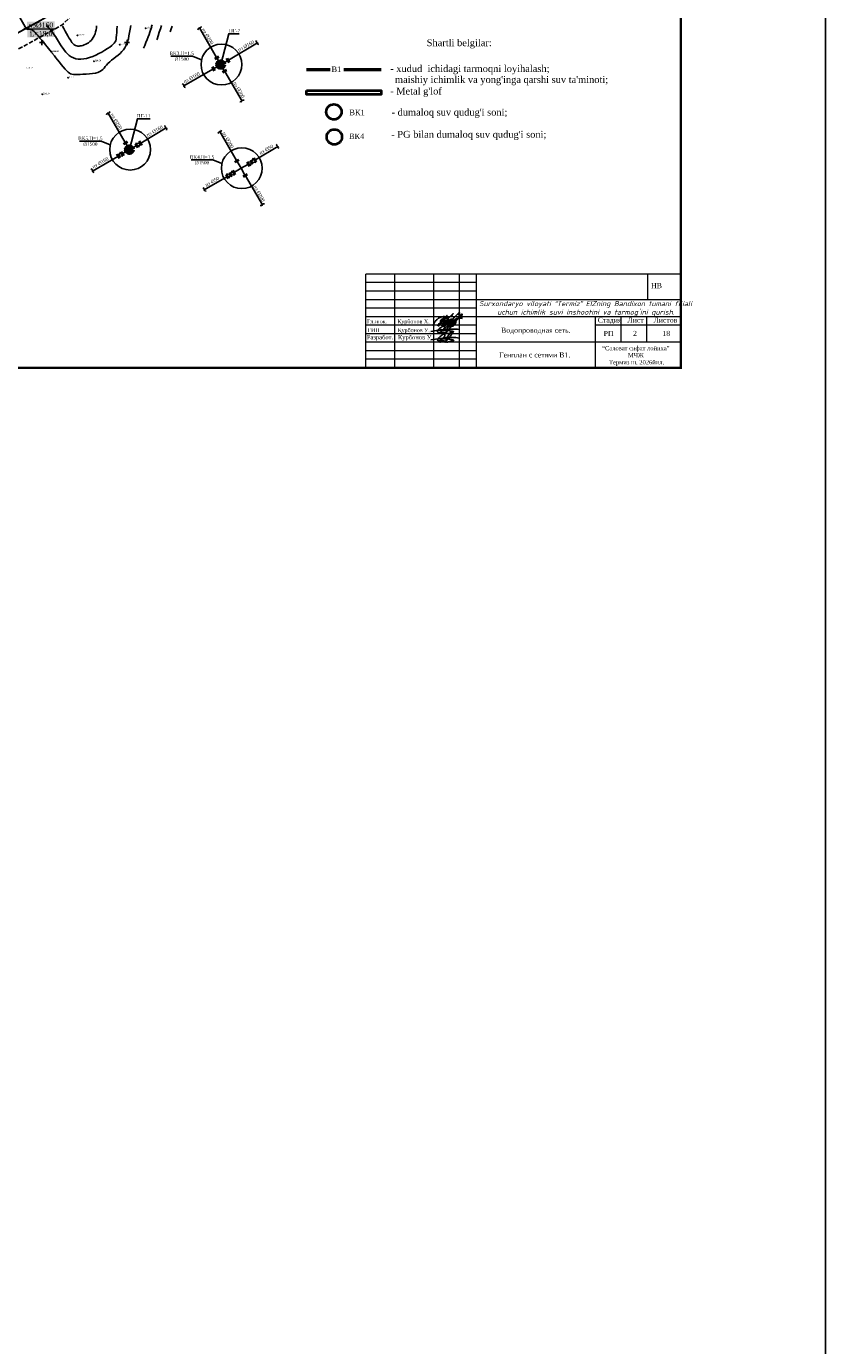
# Model space of a CAD drawing. Extents: x 0 to 361260, y 0 to 4201817.
# Tile 128 of 256: x 360791 to 361260, y 4199634 to 4200409. Entities that reach past the tile are written whole.
import ezdxf
from ezdxf import colors
from ezdxf.entities.mleader import LeaderData, LeaderLine
from ezdxf.math import Vec2, Vec3

# ---------------------------------------------------------------- set-up
doc = ezdxf.new("R2010")
doc.units = 0
doc.header["$LTSCALE"] = 0.5
doc.header["$MEASUREMENT"] = 0
doc.header["$PDMODE"] = 32
doc.header["$PDSIZE"] = 0.3
for name, pattern in [('CONTI', [0]), ('GOST2.303 6', [12, 8, -1.5, 1, -1.5]), ('ДОРОГИ_ГРУНТ', [7, 5, -2])]:
    doc.linetypes.add(name, pattern=pattern)
for name, color, linetype in [('(0)', 7, 'Continuous'), ('(002) Рамка', 7, 'Continuous'), ('(004) Точки рельефа', 7, 'Continuous'), ('(034) Формы рельефа', 32, 'Continuous'), ('GORIZDEFAULT', 32, 'CONTI'), ('PI_TTDEFAULT', 5, 'CONTI'), ('SETKR', 2, 'CONTI'), ('Водопр', 7, 'Continuous'), ('Водопровод 10', 7, 'Continuous'), ('Водопровод 2', 7, 'Continuous'), ('ДЕТАЛИР', 1, 'Continuous'), ('Канализация 2', 7, 'Continuous'), ('Рамка', 7, 'Continuous'), ('СП условные о6означения', 7, 'Continuous'), ('Трасса', 10, 'Continuous'), ('ХХХ оформление', 7, 'ИК_Водопровод -------в--------')]:
    doc.layers.add(name, color=color, linetype=linetype)
doc.layers.add('СП Ф110', color=5, linetype='Continuous', lineweight=53)
doc.layers.add('СП № Вентилей', color=1, linetype='Continuous', lineweight=30)
doc.styles.add('Arial', font='arial.ttf')
doc.styles.add('D-431', font='txt')
doc.styles.add('LYUDA', font='romans.shx', dxfattribs={"oblique": 15, "height": 3})
doc.styles.add('NSI4', font='times.ttf', dxfattribs={"height": 300})
doc.styles.add('RAYA-500', font='times.ttf', dxfattribs={"height": 2000})
doc.styles.add('Times New Roman', font='times.ttf')
doc.styles.add('TimesCr', font='times.ttf')
doc.linetypes.add('ИК_Водопровод -------в--------', pattern='A,9,-0.6,["В",Standard,S=1.2,R=0,X=0,Y=-0.6],-1.2', length=10.8)

# ---------------------------------------------------------------- blocks, each defined once
blk = doc.blocks.new('BL_333')
at = {"color": 0}
for p, q in [((-1.5, 0), (1.5, 0)), ((0, -1.5), (0, 1.5))]:
    blk.add_line(p, q, dxfattribs=at)
blk = doc.blocks.new('_ArchTick')
at = {"color": 0, "linetype": 'ByBlock', "const_width": 0.15}
blk.add_lwpolyline([(-0.5, -0.5), (0.5, 0.5)], dxfattribs=at)

msp = doc.modelspace()

# ---------------------------------------------------------------- linework, layer by layer
at = {"layer": '(0)', "ltscale": 2}
msp.add_lwpolyline([(359863.314, 4201816.993), (361260.315, 4201816.993), (361260.315, 4192735.673), (359863.314, 4192735.673)], close=True, dxfattribs=at)
for points in [[(360846.135, 4200335.559), (360845.176, 4200333.365)], [(360855.203, 4200340.906), (360857.587, 4200340.682)], [(360856.624, 4200338.472), (360857.587, 4200340.682)], [(360847.577, 4200333.137), (360845.176, 4200333.365)], [(360925.561, 4200329.576), (360920.855, 4200329.95)], [(360924.079, 4200331.974), (360922.323, 4200327.575)], [(360908.439, 4200322.765), (360913.122, 4200322.054)], [(360909.758, 4200320.274), (360911.816, 4200324.522)]]:
    msp.add_lwpolyline(points, dxfattribs=at)
at = {"layer": '(034) Формы рельефа', "linetype": 'ДОРОГИ_ГРУНТ', "flags": 128}
msp.add_lwpolyline([(360482.781, 4200258.269), (360503.36, 4200262.12), (360540.16, 4200273.49), (360571.629, 4200283.566), (360597.478, 4200285.82), (360621.43, 4200291.754), (360645.869, 4200300.203), (360663.014, 4200309.823), (360672.864, 4200318.692), (360696.547, 4200338.682), (360725.059, 4200358.436), (360749.385, 4200374.03), (360784.309, 4200395.099), (360811.615, 4200410.2), (360839.044, 4200435.53), (360866.689, 4200461.551), (360893.596, 4200482.577), (360919.739, 4200495.686), (360930.957, 4200499.104), (360950, 4200501.5), (360970.569, 4200508.087), (360980.41, 4200514.465), (360985.626, 4200527.791), (360988.679, 4200544.648), (360993.436, 4200584.307), (360994.52, 4200600.42), (360996.832, 4200613.062), (361003.742, 4200621.144), (361014.029, 4200628.488), (361032.05, 4200637.005), (361049.856, 4200645.42), (361060.221, 4200655.432), (361085.506, 4200687.483), (361100.578, 4200706.587), (361115.074, 4200727.431), (361116.743, 4200734.74), (361120.605, 4200787.819), (361123, 4200820.4), (361129.426, 4200846.644), (361137.082, 4200864.849), (361150.22, 4200896.626), (361157.514, 4200904.483), (361166.834, 4200910.639), (361175.773, 4200914.26)], dxfattribs=at)
at = {"ltscale": 0.149071, "const_width": 0.1}
msp.add_lwpolyline([(360052.603, 4200791.717), (360231.678, 4200514.752), (360505.949, 4200251.426), (361159.312, 4200611.473), (360744.344, 4201172.914)], dxfattribs=at)
at = {"color": 1, "linetype": 'GOST2.303 6', "lineweight": 30, "const_width": 1.035}
msp.add_lwpolyline([(360055.869, 4200786.666), (360747.942, 4201168.046), (361159.312, 4200611.473), (360505.949, 4200251.426), (360231.678, 4200514.752)], close=True, dxfattribs=at)
at = {"color": 0, "ltscale": 100, "elevation": 533.015}
for points in [[(361032.714, 4200230.954), (361032.556, 4200230.717), (361032.426, 4200230.404), (361032.398, 4200230.131), (361032.517, 4200229.898), (361032.736, 4200229.731), (361032.945, 4200229.662), (361033.188, 4200229.65), (361033.4, 4200229.66), (361033.729, 4200229.723), (361034.041, 4200229.854), (361034.408, 4200230.085), (361034.855, 4200230.409), (361035.157, 4200230.692), (361035.91, 4200231.482), (361036.099, 4200231.7), (361036.343, 4200232.048), (361036.537, 4200232.367), (361036.68, 4200232.709), (361036.731, 4200232.905), (361036.721, 4200233.122), (361036.709, 4200233.245), (361036.685, 4200233.318), (361036.638, 4200233.381), (361036.54, 4200233.485), (361036.454, 4200233.546), (361036.332, 4200233.62), (361036.219, 4200233.645), (361035.996, 4200233.645), (361035.841, 4200233.588), (361035.463, 4200233.373), (361034.965, 4200233.054), (361034.424, 4200232.661), (361033.97, 4200232.283), (361033.484, 4200231.852), (361033.164, 4200231.546), (361032.714, 4200230.954), (361035.349, 4200230.982), (361035.911, 4200230.953), (361036.593, 4200230.934), (361037.09, 4200230.919), (361037.753, 4200230.895), (361038.461, 4200230.854), (361039.041, 4200230.757), (361039.643, 4200230.626), (361040.339, 4200230.508), (361040.996, 4200230.34), (361041.307, 4200230.28), (361041.493, 4200230.229), (361041.781, 4200230.141), (361041.857, 4200230.103), (361041.893, 4200230.085), (361041.913, 4200230.054), (361041.899, 4200230.029), (361041.818, 4200229.981), (361040.853, 4200229.689), (361040.198, 4200229.514), (361039.56, 4200229.325), (361038.816, 4200229.123), (361038.532, 4200229.066), (361038.343, 4200229.028), (361037.918, 4200229.021), (361037.678, 4200229.045), (361037.549, 4200229.103), (361037.416, 4200229.203), (361037.352, 4200229.291), (361037.277, 4200229.457), (361037.258, 4200229.69), (361037.261, 4200229.833), (361037.333, 4200230.095), (361037.446, 4200230.494), (361037.724, 4200231.2), (361038.025, 4200231.824), (361038.404, 4200232.487), (361038.896, 4200233.28), (361039.342, 4200233.918), (361039.711, 4200234.467), (361039.924, 4200234.85), (361040.139, 4200235.235), (361040.234, 4200235.353), (361040.383, 4200235.42), (361040.527, 4200235.433), (361040.676, 4200235.413), (361040.857, 4200235.322), (361040.949, 4200235.201), (361040.995, 4200235.042), (361040.987, 4200234.83), (361040.949, 4200234.599), (361040.833, 4200234.223), (361040.663, 4200233.841), (361040.471, 4200233.508), (361040.277, 4200233.172), (361040.096, 4200232.903), (361039.875, 4200232.573), (361039.633, 4200232.271), (361039.083, 4200231.597), (361038.601, 4200231.026), (361038.461, 4200230.854), (361038.094, 4200230.45), (361037.736, 4200230.024), (361037.1, 4200229.306), (361036.698, 4200228.852), (361036.65, 4200228.874), (361036.645, 4200229.038), (361036.585, 4200229.132), (361036.49, 4200229.175), (361036.346, 4200229.219), (361036.25, 4200229.292), (361036.289, 4200229.391), (361036.357, 4200229.508), (361036.499, 4200229.659), (361036.008, 4200229.447), (361035.917, 4200229.522), (361035.885, 4200229.557), (361036.133, 4200229.759), (361036.129, 4200229.789), (361036.11, 4200229.795), (361035.787, 4200229.484), (361035.688, 4200229.435), (361035.598, 4200229.405), (361035.533, 4200229.396), (361035.457, 4200229.402), (361035.395, 4200229.422), (361035.359, 4200229.459), (361035.353, 4200229.485), (361035.726, 4200229.787), (361035.725, 4200229.825), (361035.692, 4200229.836), (361035.287, 4200229.445), (361035.202, 4200229.392), (361035.069, 4200229.348), (361034.887, 4200229.334), (361034.777, 4200229.361), (361034.705, 4200229.422), (361034.686, 4200229.524), (361034.752, 4200229.656), (361034.85, 4200229.826), (361034.913, 4200229.878), (361034.954, 4200229.886), (361034.974, 4200229.874), (361034.972, 4200229.856), (361034.353, 4200229.594), (361034.139, 4200229.515), (361033.923, 4200229.455), (361033.77, 4200229.396), (361033.689, 4200229.364), (361033.652, 4200229.331), (361033.632, 4200229.281), (361033.634, 4200229.19), (361033.659, 4200229.13), (361033.712, 4200229.082), (361033.776, 4200229.044), (361033.847, 4200229.002), (361033.919, 4200229.003), (361034, 4200229.023), (361034.057, 4200229.065), (361034.119, 4200229.11), (361034.167, 4200229.182), (361034.217, 4200229.257), (361034.265, 4200229.351), (361034.296, 4200229.435), (361034.326, 4200229.514), (361034.344, 4200229.562), (361034.344, 4200229.59), (361034.366, 4200229.68), (361034.395, 4200229.843), (361034.448, 4200230.095), (361034.504, 4200230.379), (361034.617, 4200230.75), (361034.698, 4200230.975)], [(361028.473, 4200230.317), (361033.83, 4200231.122), (361036.573, 4200231.441), (361038.362, 4200231.562), (361039.756, 4200231.629), (361041.278, 4200231.654), (361042.614, 4200231.655), (361043.199, 4200231.631), (361044.086, 4200231.561), (361045.543, 4200231.354)], [(361032.714, 4200225.954), (361032.556, 4200225.717), (361032.426, 4200225.404), (361032.398, 4200225.131), (361032.517, 4200224.898), (361032.736, 4200224.731), (361032.945, 4200224.662), (361033.188, 4200224.65), (361033.4, 4200224.66), (361033.729, 4200224.723), (361034.041, 4200224.854), (361034.408, 4200225.085), (361034.855, 4200225.409), (361035.157, 4200225.692), (361035.91, 4200226.482), (361036.099, 4200226.7), (361036.343, 4200227.048), (361036.537, 4200227.367), (361036.68, 4200227.709), (361036.731, 4200227.905), (361036.721, 4200228.122), (361036.709, 4200228.245), (361036.685, 4200228.318), (361036.638, 4200228.381), (361036.54, 4200228.485), (361036.454, 4200228.546), (361036.332, 4200228.62), (361036.219, 4200228.645), (361035.996, 4200228.645), (361035.841, 4200228.588), (361035.463, 4200228.373), (361034.965, 4200228.054), (361034.424, 4200227.661), (361033.97, 4200227.283), (361033.484, 4200226.852), (361033.164, 4200226.546), (361032.714, 4200225.954), (361035.349, 4200225.982), (361035.911, 4200225.953), (361036.593, 4200225.934), (361037.09, 4200225.919), (361037.753, 4200225.895), (361038.461, 4200225.854), (361039.041, 4200225.757), (361039.643, 4200225.626), (361040.339, 4200225.508), (361040.996, 4200225.34), (361041.307, 4200225.28), (361041.493, 4200225.229), (361041.781, 4200225.141), (361041.857, 4200225.103), (361041.893, 4200225.085), (361041.913, 4200225.054), (361041.899, 4200225.029), (361041.818, 4200224.981), (361040.853, 4200224.689), (361040.198, 4200224.514), (361039.56, 4200224.325), (361038.816, 4200224.123), (361038.532, 4200224.066), (361038.343, 4200224.028), (361037.918, 4200224.021), (361037.678, 4200224.045), (361037.549, 4200224.103), (361037.416, 4200224.203), (361037.352, 4200224.291), (361037.277, 4200224.457), (361037.258, 4200224.69), (361037.261, 4200224.833), (361037.333, 4200225.095), (361037.446, 4200225.494), (361037.724, 4200226.2), (361038.025, 4200226.824), (361038.404, 4200227.487), (361038.896, 4200228.28), (361039.342, 4200228.918), (361039.711, 4200229.467), (361039.924, 4200229.85), (361040.139, 4200230.235), (361040.234, 4200230.353), (361040.383, 4200230.42), (361040.527, 4200230.433), (361040.676, 4200230.413), (361040.857, 4200230.322), (361040.949, 4200230.201), (361040.995, 4200230.042), (361040.987, 4200229.83), (361040.949, 4200229.599), (361040.833, 4200229.223), (361040.663, 4200228.841), (361040.471, 4200228.508), (361040.277, 4200228.172), (361040.096, 4200227.903), (361039.875, 4200227.573), (361039.633, 4200227.271), (361039.083, 4200226.597), (361038.601, 4200226.026), (361038.461, 4200225.854), (361038.094, 4200225.45), (361037.736, 4200225.024), (361037.1, 4200224.306), (361036.698, 4200223.852), (361036.65, 4200223.874), (361036.645, 4200224.038), (361036.585, 4200224.132), (361036.49, 4200224.175), (361036.346, 4200224.219), (361036.25, 4200224.292), (361036.289, 4200224.391), (361036.357, 4200224.508), (361036.499, 4200224.659), (361036.008, 4200224.447), (361035.917, 4200224.522), (361035.885, 4200224.557), (361036.133, 4200224.759), (361036.129, 4200224.789), (361036.11, 4200224.795), (361035.787, 4200224.484), (361035.688, 4200224.435), (361035.598, 4200224.405), (361035.533, 4200224.396), (361035.457, 4200224.402), (361035.395, 4200224.422), (361035.359, 4200224.459), (361035.353, 4200224.485), (361035.726, 4200224.787), (361035.725, 4200224.825), (361035.692, 4200224.836), (361035.287, 4200224.445), (361035.202, 4200224.392), (361035.069, 4200224.348), (361034.887, 4200224.334), (361034.777, 4200224.361), (361034.705, 4200224.422), (361034.686, 4200224.524), (361034.752, 4200224.656), (361034.85, 4200224.826), (361034.913, 4200224.878), (361034.954, 4200224.886), (361034.974, 4200224.874), (361034.972, 4200224.856), (361034.353, 4200224.594), (361034.139, 4200224.515), (361033.923, 4200224.455), (361033.77, 4200224.396), (361033.689, 4200224.364), (361033.652, 4200224.331), (361033.632, 4200224.281), (361033.634, 4200224.19), (361033.659, 4200224.13), (361033.712, 4200224.082), (361033.776, 4200224.044), (361033.847, 4200224.002), (361033.919, 4200224.003), (361034, 4200224.023), (361034.057, 4200224.065), (361034.119, 4200224.11), (361034.167, 4200224.182), (361034.217, 4200224.257), (361034.265, 4200224.351), (361034.296, 4200224.435), (361034.326, 4200224.514), (361034.344, 4200224.562), (361034.344, 4200224.59), (361034.366, 4200224.68), (361034.395, 4200224.843), (361034.448, 4200225.095), (361034.504, 4200225.379), (361034.617, 4200225.75), (361034.698, 4200225.975)], [(361028.473, 4200225.317), (361033.83, 4200226.122), (361036.573, 4200226.441), (361038.362, 4200226.562), (361039.756, 4200226.629), (361041.278, 4200226.654), (361042.614, 4200226.655), (361043.199, 4200226.631), (361044.086, 4200226.561), (361045.543, 4200226.354)]]:
    msp.add_lwpolyline(points, dxfattribs=at)
at = {"color": 1, "lineweight": 80}
for centre in [(360904.984, 4200387.041), (360851.357, 4200337.066)]:
    msp.add_circle(centre, 1.619, dxfattribs=at)
at = {"color": 5, "lineweight": 40}
msp.add_circle((360971.476, 4200359.247), 4.472, dxfattribs=at)
at = {"color": 1, "lineweight": 40}
msp.add_circle((360971.726, 4200344.516), 4.472, dxfattribs=at)
at = {"linetype": 'Continuous'}
for points in [[(361030.359, 4200233.112, 533.015), (361030.075, 4200233.6, 533.015), (361030.303, 4200235.086, 533.015), (361031.381, 4200236.652, 533.015), (361033.003, 4200237.962, 533.015), (361036.536, 4200239.035, 533.015), (361037.773, 4200238.729, 533.015), (361038.625, 4200238.093, 533.015), (361038.602, 4200237.197, 533.015), (361038.046, 4200236.232, 533.015), (361036.683, 4200234.655, 533.015), (361035.557, 4200233.576, 533.015), (361035.96, 4200234.302, 533.015), (361037.519, 4200236.549, 533.015), (361038.492, 4200237.606, 533.015), (361040.035, 4200239.294, 533.015), (361040.963, 4200240.244, 533.015), (361041.477, 4200240.718, 533.015), (361040.661, 4200239.428, 533.015)], [(361035.976, 4200238.638, 533.015), (361034.214, 4200236.118, 533.015), (361034.11, 4200236.04, 533.015), (361034.625, 4200237.298, 533.015), (361034.924, 4200237.409, 533.015), (361037.716, 4200239.525, 533.015), (361037.868, 4200239.65, 533.015), (361036.459, 4200237.732, 533.015), (361034.708, 4200235.301, 533.015), (361033.663, 4200234.071, 533.015), (361032.851, 4200233.542, 533.015), (361032.482, 4200233.749, 533.015), (361032.955, 4200234.507, 533.015), (361035.395, 4200236.567, 533.015), (361038.063, 4200238.447, 533.015)], [(361036.624, 4200236.992, 533.015), (361035.786, 4200236.369, 533.015), (361035.628, 4200235.982, 533.015), (361035.684, 4200235.792, 533.015), (361036.244, 4200235.942, 533.015), (361036.995, 4200236.4, 533.015), (361034.807, 4200233.7, 533.015), (361037.493, 4200236.716, 533.015), (361038.259, 4200237.016, 533.015), (361038.883, 4200237.087, 533.015), (361038.63, 4200236.495, 533.015), (361038.196, 4200235.895, 533.015), (361036.876, 4200234.624, 533.015), (361036.726, 4200234.695, 533.015), (361036.908, 4200234.908, 533.015), (361038.583, 4200236.621, 533.015), (361039.809, 4200237.246, 533.015), (361040.583, 4200237.475, 533.015), (361040.512, 4200237.033, 533.015), (361039.39, 4200235.856, 533.015), (361038.213, 4200234.711, 533.015), (361037.802, 4200234.253, 533.015), (361037.518, 4200234.119, 533.015), (361037.431, 4200234.427, 533.015), (361038.711, 4200235.438, 533.015), (361039.975, 4200235.896, 533.015), (361041.053, 4200236.124, 533.015), (361041.345, 4200235.976, 533.015), (361040.965, 4200235.377, 533.015), (361040.152, 4200234.762, 533.015), (361040.102, 4200234.899, 533.015), (361040.339, 4200235.283, 533.015), (361041.658, 4200236.58, 533.015), (361042.512, 4200236.993, 533.015), (361042.88, 4200237.031, 533.015), (361042.369, 4200236.427, 533.015), (361041.511, 4200235.718, 533.015), (361041.011, 4200235.109, 533.015), (361040.857, 4200234.817, 533.015), (361040.879, 4200234.719, 533.015), (361041.357, 4200234.949, 533.015), (361042.578, 4200235.922, 533.015), (361046.207, 4200239.368, 533.015), (361046.859, 4200240.153, 533.015), (361046.815, 4200240.425, 533.015), (361046.323, 4200240.293, 533.015), (361045.206, 4200239.107, 533.015), (361042.004, 4200235.07, 533.015), (361041.055, 4200234.094, 533.015), (361040.307, 4200233.409, 533.015), (361039.568, 4200232.969, 533.015), (361039.12, 4200232.908, 533.015), (361039.067, 4200233.338, 533.015), (361039.401, 4200233.962, 533.015), (361040.21, 4200234.692, 533.015), (361041.459, 4200235.325, 533.015), (361042.567, 4200235.72, 533.015), (361043.042, 4200235.667, 533.015), (361043.227, 4200235.395, 533.015), (361042.857, 4200234.991, 533.015), (361041.591, 4200234.103, 533.015), (361041.169, 4200233.681, 533.015), (361041.081, 4200233.373, 533.015), (361041.213, 4200233.294, 533.015), (361041.96, 4200233.681, 533.015), (361042.602, 4200234.525, 533.015), (361042.945, 4200235.492, 533.015), (361043.042, 4200235.896, 533.015), (361042.945, 4200236.573, 533.015), (361042.796, 4200237.206, 533.015), (361042.91, 4200237.504, 533.015), (361043.429, 4200237.856, 533.015), (361044.985, 4200238.111, 533.015), (361046.19, 4200238.049, 533.015), (361046.946, 4200237.926, 533.015)], [(361044.485, 4200239.749, 533.015), (361045.032, 4200240.614, 533.015), (361045.194, 4200241.302, 533.015), (361044.715, 4200240.985, 533.015), (361039.322, 4200234.864, 533.015), (361037.761, 4200233.12, 533.015), (361036.781, 4200232.404, 533.015), (361036.369, 4200232.593, 533.015), (361036.862, 4200233.835, 533.015), (361038.313, 4200235.631, 533.015), (361039.465, 4200236.783, 533.015), (361040.352, 4200237.245, 533.015), (361040.936, 4200237.419, 533.015), (361040.58, 4200236.927, 533.015), (361038.968, 4200235.517, 533.015)]]:
    msp.add_spline(points, degree=3, dxfattribs=at)
at = {"layer": 'GORIZDEFAULT', "color": 32}
for points in [[(360789.28, 4200408.26, 534.5), (360790.9, 4200408.11, 534.5), (360792.19, 4200407.94, 534.5), (360793.2, 4200407.72, 534.5), (360794.02, 4200407.43, 534.5), (360794.71, 4200407.04, 534.5), (360795.35, 4200406.52, 534.5), (360796.02, 4200405.83, 534.5), (360796.79, 4200404.95, 534.5), (360797.72, 4200403.87, 534.5), (360798.76, 4200402.62, 534.5), (360799.88, 4200401.3, 534.5), (360801, 4200399.95, 534.5), (360802.09, 4200398.65, 534.5), (360803.07, 4200397.47, 534.5), (360803.91, 4200396.47, 534.5), (360805.67, 4200394.28, 534.5)], [(360802.88, 4200409.94, 535), (360803.85, 4200408.91, 535), (360804.78, 4200407.83, 535), (360805.65, 4200406.71, 535), (360806.47, 4200405.59, 535), (360807.22, 4200404.5, 535), (360807.91, 4200403.46, 535), (360808.54, 4200402.46, 535), (360809.15, 4200401.48, 535), (360809.74, 4200400.51, 535), (360810.34, 4200399.53, 535), (360810.96, 4200398.54, 535), (360811.63, 4200397.5, 535), (360812.36, 4200396.43, 535), (360813.16, 4200395.34, 535), (360814.04, 4200394.26, 535), (360815, 4200393.25, 535), (360816.06, 4200392.33, 535), (360817.21, 4200391.54, 535), (360818.47, 4200390.92, 535), (360819.84, 4200390.49, 535), (360821.31, 4200390.26, 535), (360822.88, 4200390.22, 535), (360824.51, 4200390.35, 535), (360826.22, 4200390.67, 535), (360827.99, 4200391.14, 535), (360829.79, 4200391.78, 535), (360831.63, 4200392.56, 535), (360833.45, 4200393.45, 535), (360835.23, 4200394.42, 535), (360836.91, 4200395.41, 535), (360838.45, 4200396.4, 535), (360839.81, 4200397.35, 535), (360840.95, 4200398.2, 535), (360841.84, 4200398.95, 535), (360842.5, 4200399.63, 535), (360842.98, 4200400.31, 535), (360843.31, 4200401.05, 535), (360843.53, 4200401.92, 535), (360843.67, 4200402.96, 535), (360843.79, 4200404.26, 535), (360843.9, 4200405.84, 535), (360844.02, 4200407.64, 535), (360844.14, 4200409.6, 535)], [(360805.88, 4200394.02, 534.5), (360807.37, 4200392.17, 534.5), (360808.19, 4200391.09, 534.5), (360809.15, 4200389.82, 534.5), (360810.22, 4200388.44, 534.5), (360811.35, 4200387.01, 534.5), (360812.47, 4200385.63, 534.5), (360813.54, 4200384.37, 534.5), (360814.52, 4200383.31, 534.5), (360815.36, 4200382.5, 534.5), (360816.12, 4200381.93, 534.5), (360816.85, 4200381.56, 534.5), (360817.62, 4200381.34, 534.5), (360818.5, 4200381.25, 534.5), (360819.54, 4200381.23, 534.5), (360820.81, 4200381.24, 534.5), (360822.34, 4200381.27, 534.5), (360824.08, 4200381.31, 534.5), (360825.94, 4200381.39, 534.5), (360827.83, 4200381.51, 534.5), (360829.67, 4200381.71, 534.5), (360831.37, 4200381.99, 534.5), (360832.85, 4200382.38, 534.5), (360834.05, 4200382.89, 534.5), (360835.02, 4200383.5, 534.5), (360835.81, 4200384.2, 534.5), (360836.51, 4200384.98, 534.5), (360837.19, 4200385.83, 534.5), (360837.91, 4200386.73, 534.5), (360838.76, 4200387.66, 534.5), (360839.77, 4200388.61, 534.5), (360840.91, 4200389.58, 534.5), (360842.15, 4200390.57, 534.5), (360843.42, 4200391.57, 534.5), (360844.68, 4200392.59, 534.5), (360845.87, 4200393.62, 534.5), (360846.94, 4200394.67, 534.5), (360847.87, 4200395.73, 534.5), (360848.64, 4200396.83, 534.5), (360849.3, 4200397.99, 534.5), (360849.85, 4200399.26, 534.5), (360850.32, 4200400.64, 534.5), (360850.73, 4200402.19, 534.5), (360851.1, 4200403.91, 534.5), (360851.46, 4200405.82, 534.5), (360851.79, 4200407.87, 534.5), (360852.1, 4200409.99, 534.5)], [(360811.99, 4200409.54, 535.5), (360812.78, 4200408.14, 535.5), (360813.58, 4200406.71, 535.5), (360814.38, 4200405.3, 535.5), (360815.14, 4200403.95, 535.5), (360815.86, 4200402.73, 535.5), (360816.5, 4200401.67, 535.5), (360817.08, 4200400.76, 535.5), (360817.63, 4200400, 535.5), (360818.15, 4200399.37, 535.5), (360818.67, 4200398.87, 535.5), (360819.21, 4200398.49, 535.5), (360819.78, 4200398.21, 535.5), (360820.39, 4200398.02, 535.5), (360821.05, 4200397.91, 535.5), (360821.75, 4200397.9, 535.5), (360822.48, 4200397.96, 535.5), (360823.25, 4200398.1, 535.5), (360824.04, 4200398.32, 535.5), (360824.85, 4200398.6, 535.5), (360825.67, 4200398.96, 535.5), (360826.49, 4200399.39, 535.5), (360827.3, 4200399.9, 535.5), (360828.09, 4200400.51, 535.5), (360828.83, 4200401.21, 535.5), (360829.52, 4200402.02, 535.5), (360830.15, 4200402.95, 535.5), (360830.69, 4200403.99, 535.5), (360831.15, 4200405.12, 535.5), (360831.53, 4200406.3, 535.5), (360831.8, 4200407.49, 535.5), (360831.99, 4200408.65, 535.5), (360832.07, 4200409.76, 535.5)], [(360859.728, 4200396.774, 533.5), (360860.32, 4200398.21, 533.5), (360861.06, 4200400, 533.5), (360861.76, 4200401.73, 533.5), (360862.39, 4200403.33, 533.5), (360862.94, 4200404.76, 533.5), (360863.4, 4200406.05, 533.5), (360863.8, 4200407.22, 533.5), (360864.14, 4200408.32, 533.5), (360864.43, 4200409.38, 533.5), (360864.67, 4200410.43, 533.5)], [(360867.446, 4200401.504, 533), (360867.58, 4200401.89, 533), (360868.27, 4200403.95, 533), (360868.93, 4200406.01, 533), (360869.56, 4200408.02, 533), (360870.14, 4200409.93, 533)], [(360875.265, 4200406.295, 532.5), (360875.67, 4200407.45, 532.5), (360876.43, 4200409.61, 532.5)]]:
    msp.add_polyline3d(points, dxfattribs=at)
at = {"layer": 'PI_TTDEFAULT', "color": 5}
for p in [(360860.87, 4200408.34, 533.8), (360820.84, 4200404.14, 535.9), (360845.7, 4200398.66, 534.9), (360805.67, 4200394.46, 534.5), (360830.53, 4200388.97, 534.9), (360815.35, 4200379.29, 534.4), (360800.18, 4200369.6, 534.1)]:
    msp.add_point(p, dxfattribs=at)
at = {"layer": 'Водопр', "color": 1, "lineweight": 40}
msp.add_lwpolyline([(360955.437, 4200371.89), (360999.202, 4200371.89), (360999.202, 4200369.422), (360955.437, 4200369.422)], close=True, dxfattribs=at)
at = {"layer": 'Водопровод 2', "color": 0, "lineweight": 20}
for p, q in [((360990.172, 4200259.299, 533.015), (361055.241, 4200259.299, 533.015)), ((360990.172, 4200259.299, 533.015), (361055.241, 4200259.299, 533.015)), ((360990.241, 4200208.891, 533.015), (360990.241, 4200263.891, 533.015)), ((361175.241, 4200263.891, 533.015), (360990.241, 4200263.891, 533.015)), ((360990.241, 4200208.891, 533.015), (360990.241, 4200263.891, 533.015)), ((361175.241, 4200263.891, 533.015), (360990.241, 4200263.891, 533.015)), ((361007.241, 4200208.891, 533.015), (361007.241, 4200263.891, 533.015)), ((361007.241, 4200208.891, 533.015), (361007.241, 4200263.891, 533.015)), ((361030.241, 4200208.891, 533.015), (361030.241, 4200263.891, 533.015)), ((361030.241, 4200208.891, 533.015), (361030.241, 4200263.891, 533.015)), ((361045.241, 4200208.891, 533.015), (361045.241, 4200263.891, 533.015)), ((361045.241, 4200208.891, 533.015), (361045.241, 4200263.891, 533.015)), ((361055.241, 4200208.891, 533.015), (361055.241, 4200263.891, 533.015)), ((361055.241, 4200208.891, 533.015), (361055.241, 4200263.891, 533.015)), ((361055.241, 4200253.891, 533.015), (360990.241, 4200253.891, 533.015)), ((361055.241, 4200253.891, 533.015), (360990.241, 4200253.891, 533.015)), ((361175.241, 4200248.891, 533.015), (360990.241, 4200248.891, 533.015)), ((361175.241, 4200248.891, 533.015), (360990.241, 4200248.891, 533.015)), ((361055.241, 4200243.891, 533.015), (360990.241, 4200243.891, 533.015)), ((361055.241, 4200243.891, 533.015), (360990.241, 4200243.891, 533.015)), ((361175.241, 4200238.891, 533.015), (360990.241, 4200238.891, 533.015)), ((361175.241, 4200238.891, 533.015), (360990.241, 4200238.891, 533.015)), ((361125.241, 4200208.891, 533.015), (361125.241, 4200238.891, 533.015)), ((361125.241, 4200208.891, 533.015), (361125.241, 4200238.891, 533.015)), ((361140.241, 4200223.891, 533.015), (361140.241, 4200238.891, 533.015)), ((361140.241, 4200223.891, 533.015), (361140.241, 4200238.891, 533.015)), ((361140.241, 4200223.891, 533.015), (361140.241, 4200238.891, 533.015)), ((361155.241, 4200223.891, 533.015), (361155.241, 4200238.891, 533.015)), ((361155.241, 4200223.891, 533.015), (361155.241, 4200238.891, 533.015)), ((361055.241, 4200233.891, 533.015), (360990.241, 4200233.891, 533.015)), ((361055.241, 4200233.891, 533.015), (360990.241, 4200233.891, 533.015)), ((361055.241, 4200228.891, 533.015), (360990.241, 4200228.891, 533.015)), ((361055.241, 4200228.891, 533.015), (360990.241, 4200228.891, 533.015)), ((361175.241, 4200233.891, 533.015), (361125.241, 4200233.891, 533.015)), ((361175.241, 4200233.891, 533.015), (361125.241, 4200233.891, 533.015)), ((361175.241, 4200223.891, 533.015), (360990.241, 4200223.891, 533.015)), ((361175.241, 4200223.891, 533.015), (360990.241, 4200223.891, 533.015)), ((361055.241, 4200218.891, 533.015), (360990.241, 4200218.891, 533.015)), ((361055.241, 4200218.891, 533.015), (360990.241, 4200218.891, 533.015)), ((361055.241, 4200213.891, 533.015), (360990.241, 4200213.891, 533.015)), ((361055.241, 4200213.891, 533.015), (360990.241, 4200213.891, 533.015))]:
    msp.add_line(p, q, dxfattribs=at)
at = {"layer": 'Водопровод 2', "color": 0, "linetype": 'ByBlock', "lineweight": 20}
msp.add_line((361155.651, 4200263.891, 533.015), (361155.651, 4200248.891, 533.015), dxfattribs=at)
at = {"layer": 'ДЕТАЛИР', "color": 0, "linetype": 'Continuous'}
for p, q in [((360901.336, 4200390.509), (360903.741, 4200391.927)), ((360901.647, 4200389.985), (360904.052, 4200391.403)), ((360904.983, 4200387.041), (360902.849, 4200390.694)), ((360909.684, 4200388.133), (360908.281, 4200390.546)), ((360908.896, 4200390.851), (360910.364, 4200388.476)), ((360899.718, 4200385.593), (360901.024, 4200383.126)), ((360900.418, 4200385.909), (360901.83, 4200383.5)), ((360904.983, 4200387.041), (360907.101, 4200383.378)), ((360904.984, 4200387.041), (360909.002, 4200389.306)), ((360905.89, 4200382.684), (360908.313, 4200384.072)), ((360908.639, 4200383.562), (360906.212, 4200382.182)), ((360846.143, 4200335.563), (360847.572, 4200333.165)), ((360846.791, 4200335.934), (360848.203, 4200333.525)), ((360847.709, 4200340.534), (360850.114, 4200341.952)), ((360848.02, 4200340), (360850.425, 4200341.418)), ((360851.356, 4200337.066), (360849.222, 4200340.719)), ((360851.357, 4200337.066), (360855.375, 4200339.331)), ((360856.057, 4200338.157), (360854.654, 4200340.571)), ((360855.195, 4200340.9), (360856.602, 4200338.489)), ((360856.883, 4200341.888), (360858.29, 4200339.477)), ((360858.792, 4200339.731), (360857.372, 4200342.173)), ((360843.841, 4200334.319), (360845.253, 4200331.911)), ((360844.462, 4200334.564), (360845.89, 4200332.165)), ((360913.097, 4200329.946), (360915.502, 4200331.364)), ((360913.409, 4200329.412), (360915.814, 4200330.83)), ((360916.943, 4200326.14), (360914.616, 4200330.124)), ((360916.944, 4200326.141), (360920.962, 4200328.405)), ((360921.663, 4200327.198), (360920.26, 4200329.612)), ((360920.855, 4200329.95), (360922.323, 4200327.575)), ((360922.431, 4200330.939), (360923.899, 4200328.564)), ((360924.088, 4200331.978), (360925.556, 4200329.604)), ((360924.603, 4200332.301), (360926.072, 4200329.927)), ((360907.937, 4200322.317), (360909.242, 4200319.85)), ((360908.431, 4200322.76), (360909.736, 4200320.292)), ((360910.127, 4200323.644), (360911.433, 4200321.176)), ((360911.816, 4200324.522), (360913.122, 4200322.054)), ((360912.29, 4200324.956), (360913.702, 4200322.547)), ((360916.943, 4200326.14), (360919.252, 4200322.147)), ((360918.036, 4200321.451), (360920.459, 4200322.838)), ((360918.346, 4200320.916), (360920.768, 4200322.303))]:
    msp.add_line(p, q, dxfattribs=at)
at = {"layer": 'ДЕТАЛИР', "color": 0}
for points in [[(360902.538, 4200391.218), (360892.531, 4200408.551)], [(360909.622, 4200389.676), (360926.542, 4200399.815)], [(360900.369, 4200384.363), (360883.31, 4200374.466)], [(360904.983, 4200387.041), (360901.124, 4200384.704)], [(360907.425, 4200382.872), (360917.56, 4200365.602)], [(360848.874, 4200341.221), (360838.867, 4200358.554)], [(360858.082, 4200340.952), (360872.915, 4200349.84)], [(360914.265, 4200330.634), (360904.453, 4200347.629)], [(360851.356, 4200337.066), (360847.497, 4200334.729)], [(360925.377, 4200331.05), (360938.501, 4200338.914)], [(360844.547, 4200333.115), (360829.683, 4200324.491)], [(360908.59, 4200321.084), (360895.362, 4200313.409)], [(360916.943, 4200326.14), (360912.996, 4200323.751)], [(360919.557, 4200321.609), (360929.466, 4200304.672)]]:
    msp.add_lwpolyline(points, dxfattribs=at)
at = {"layer": 'ДЕТАЛИР', "color": 0, "linetype": 'Continuous'}
for points in [[(360893.562, 4200409.436), (360893.476, 4200409.1), (360893.286, 4200408.362), (360891.882, 4200408.764), (360891.661, 4200407.928), (360891.548, 4200407.501)], [(360925.932, 4200401.202), (360925.849, 4200400.866), (360925.666, 4200400.126), (360927.094, 4200399.816), (360926.893, 4200398.975), (360926.79, 4200398.545)], [(360882.397, 4200375.676), (360882.731, 4200375.584), (360883.467, 4200375.382), (360883.04, 4200373.985), (360883.872, 4200373.75), (360884.297, 4200373.63)], [(360839.898, 4200359.439), (360839.812, 4200359.104), (360839.622, 4200358.365), (360838.218, 4200358.767), (360837.997, 4200357.932), (360837.884, 4200357.504)], [(360918.839, 4200366.059), (360918.504, 4200366.151), (360917.769, 4200366.352), (360917.423, 4200364.932), (360916.588, 4200365.154), (360916.161, 4200365.268)], [(360872.305, 4200351.227), (360872.222, 4200350.891), (360872.039, 4200350.151), (360873.467, 4200349.841), (360873.266, 4200349), (360873.163, 4200348.57)], [(360905.484, 4200348.514), (360905.398, 4200348.178), (360905.209, 4200347.439), (360903.804, 4200347.842), (360903.583, 4200347.006), (360903.471, 4200346.579)], [(360937.891, 4200340.302), (360937.808, 4200339.966), (360937.626, 4200339.225), (360939.053, 4200338.915), (360938.852, 4200338.074), (360938.749, 4200337.645)], [(360828.771, 4200325.701), (360829.105, 4200325.609), (360829.84, 4200325.407), (360829.413, 4200324.01), (360830.245, 4200323.775), (360830.67, 4200323.655)], [(360894.449, 4200314.618), (360894.783, 4200314.527), (360895.518, 4200314.325), (360895.092, 4200312.927), (360895.923, 4200312.692), (360896.349, 4200312.572)], [(360930.745, 4200305.129), (360930.411, 4200305.221), (360929.676, 4200305.422), (360929.33, 4200304.002), (360928.495, 4200304.224), (360928.068, 4200304.337)]]:
    msp.add_open_spline(points, degree=3, knots=[0, 0, 0, 0, 1.1214788, 2.4689674, 3.8780663, 3.8780663, 3.8780663, 3.8780663], dxfattribs=at)
at = {"layer": 'СП Ф110', "color": 5}
for points in [[(360969.237, 4200383.885), (360955.359, 4200383.885)], [(360999.202, 4200383.885), (360977.281, 4200383.885)]]:
    msp.add_lwpolyline(points, dxfattribs=at)
at = {"layer": 'Трасса', "color": 6, "linetype": 'ByBlock'}
for p, q in [((360888.481, 4200391.967), (360875.63, 4200391.967)), ((360893.758, 4200389.908), (360888.481, 4200391.967)), ((360834.854, 4200341.992), (360822.003, 4200341.992)), ((360840.131, 4200339.933), (360834.854, 4200341.992)), ((360900.44, 4200331.066), (360887.589, 4200331.066)), ((360905.717, 4200329.007), (360900.44, 4200331.066))]:
    msp.add_line(p, q, dxfattribs=at)
at = {"layer": 'Трасса', "color": 0, "linetype": 'ByBlock'}
for points in [[(360904.984, 4200387.041), (360909.702, 4200405.172), (360915.733, 4200405.172)], [(360851.357, 4200337.066), (360856.075, 4200355.197), (360863.611, 4200355.197)]]:
    msp.add_lwpolyline(points, dxfattribs=at)
for centre in [(360905.417, 4200387.069), (360851.79, 4200337.094), (360917.377, 4200326.169)]:
    msp.add_circle(centre, 12, dxfattribs=at)
at = {"layer": 'ХХХ оформление', "color": 0, "linetype": 'ByBlock', "ltscale": 1000, "const_width": 1.5, "elevation": 533.015}
msp.add_lwpolyline([(359905.241, 4200208.891), (361175.241, 4200208.891), (361175.241, 4201313.891), (359905.241, 4201313.891)], close=True, dxfattribs=at)

# ---------------------------------------------------------------- block references
at = {"layer": 'SETKR', "color": 92}
for p in [(360800, 4200400), (360850, 4200400)]:
    msp.add_blockref('BL_333', p, dxfattribs=at)

# ---------------------------------------------------------------- texts
at = {"layer": '(002) Рамка', "insert": (361055.777, 4200248.129), "char_height": 3, "width": 117.50921, "attachment_point": 1}
msp.add_mtext('\\pi0.9671;{\\fISOCPEUR|b0|i1|c204|p34;Surxondaryo viloyati “Termiz” EIZning Bandixon tumani filiali \\P\\pi11.64551;uchun ichimlik suvi inshootini va tarmog’ini qurish.}', dxfattribs=at)
at = {"layer": '(004) Точки рельефа', "style": 'D-431'}
for s, p in [('533.80', (360861.36, 4200408.33)), ('535.90', (360821.34, 4200404.13)), ('534.90', (360846.19, 4200398.66)), ('534.50', (360806.17, 4200394.45)), ('534.90', (360831.03, 4200388.97)), ('533.70', (360791, 4200384.76)), ('534.40', (360815.84, 4200379.29)), ('534.10', (360800.67, 4200369.59))]:
    msp.add_text(s, height=0.875, dxfattribs=at).set_placement(p)
at = {"layer": 'Водопровод 2', "color": 0, "ltscale": 0.25, "char_height": 2, "attachment_point": 5, "style": 'LYUDA'}
for s, insert, width, rotation in [('{\\fTimes New Roman|b0|i0|c204|p18;\\Q0;пэ %%C20\\fTimes New Roman|b0|i0|c0|p18;0}', (360897.333, 4200403.641, -39504.545), 12.18831, 300.386913), ('{\\fTimes New Roman|b0|i0|c204|p18;\\Q0;пэ %%C16\\fTimes New Roman|b0|i0|c0|p18;0}', (360919.824, 4200397.997, -39504.545), 12.61423, 29.115575), ('{\\fTimes New Roman|b0|i0|c204|p18;\\Q0;пэ %%C16\\fTimes New Roman|b0|i0|c0|p18;0}', (360887.921, 4200379.329, -39504.545), 12.0944, 29.115575), ('{\\fTimes New Roman|b0|i0|c204|p18;\\Q0;пэ %%C20\\fTimes New Roman|b0|i0|c0|p18;0}', (360915.67, 4200372.205, -39504.545), 13.28645, 299.942551), ('{\\fTimes New Roman|b0|i0|c204|p18;\\Q0;пэ %%C20\\fTimes New Roman|b0|i0|c0|p18;0}', (360843.669, 4200353.644, -39504.545), 9.99693, 300.386913), ('{\\fTimes New Roman|b0|i0|c204|p18;\\Q0;пэ %%C\\fTimes New Roman|b0|i0|c0|p18;1\\fTimes New Roman|b0|i0|c204|p18;6\\fTimes New Roman|b0|i0|c0|p18;0}', (360866.197, 4200348.022, -39504.545), 9.99693, 29.115575), ('{\\fTimes New Roman|b0|i0|c204|p18;\\Q0;пэ %%C20\\fTimes New Roman|b0|i0|c0|p18;0}', (360909.256, 4200342.718, -39504.545), 12.48451, 300.386913), ('{\\fTimes New Roman|b0|i0|c204|p18;\\Q0;пэ %%C5\\fTimes New Roman|b0|i0|c0|p18;0}', (360931.783, 4200337.097, -39504.545), 9.99693, 29.115575), ('{\\fTimes New Roman|b0|i0|c204|p18;\\Q0;пэ %%C\\fTimes New Roman|b0|i0|c0|p18;1\\fTimes New Roman|b0|i0|c204|p18;6\\fTimes New Roman|b0|i0|c0|p18;0}', (360834.294, 4200329.354, -39504.545), 9.99693, 29.115575), ('{\\fTimes New Roman|b0|i0|c204|p18;\\Q0;пэ %%C5\\fTimes New Roman|b0|i0|c0|p18;0}', (360899.972, 4200318.271, -39504.545), 12.38991, 29.115575), ('{\\fTimes New Roman|b0|i0|c204|p18;\\Q0;пэ %%C20\\fTimes New Roman|b0|i0|c0|p18;0}', (360927.577, 4200311.275, -39504.545), 11.55014, 299.942551)]:
    msp.add_mtext(s, dxfattribs=dict(at, insert=insert, width=width, rotation=rotation))
at = {"layer": 'Водопровод 2', "color": 1, "ltscale": 0.25, "char_height": 2, "attachment_point": 5, "style": 'LYUDA'}
for s, insert, width in [('{\\fTimes New Roman|b0|i0|c204|p18;\\Q0;ПГ-7}', (360913.15, 4200406.98, -39504.545), 6.18871), ('{\\fTimes New Roman|b0|i0|c204|p18;\\Q0;ПГ-11}', (360859.679, 4200357.005, -39504.545), 7.43601)]:
    msp.add_mtext(s, dxfattribs=dict(at, insert=insert, width=width))
at = {"layer": 'Водопровод 2', "color": 6, "ltscale": 0.25, "char_height": 2, "width": 15.24512, "attachment_point": 5, "style": 'LYUDA'}
for s, insert in [('{\\fTimes New Roman|b0|i0|c204|p18;\\Q0;BK3.H=1.5\\P%%C1500 }', (360882.065, 4200391.917, -39504.545)), ('{\\fTimes New Roman|b0|i0|c204|p18;\\Q0;BK5.H=1.5\\P%%C1500 }', (360828.438, 4200341.942, -39504.545)), ('{\\fTimes New Roman|b0|i0|c204|p18;\\Q0;BK4.H=1.5\\P%%C1500 }', (360894.024, 4200331.017, -39504.545))]:
    msp.add_mtext(s, dxfattribs=dict(at, insert=insert))
at = {"layer": 'Водопровод 2', "color": 0, "linetype": 'ByBlock', "lineweight": 20, "char_height": 3}
for s, insert, width, attachment_point in [('{\\fTimes New Roman|b0|i0|c204|p18;НВ}', (361157.824, 4200258.666, 533.015), 15.60212, 1), ('{\\fTimes New Roman|b0|i0|c204|p18;Стадия   Лист     Листов}', (361126.471, 4200238.428, 533.015), 51.23759, 1), ('{\\fTimes New Roman|b0|i0|c204|p18;   РП          2             18       }', (361126.471, 4200230.596, 533.015), 42.75751, 1), ('{\\fTimes New Roman|b0|i0|c204|p18;Генплан с сетями В1.}', (361089.404, 4200217.986), 42.62286, 2)]:
    msp.add_mtext(s, dxfattribs=dict(at, insert=insert, width=width, attachment_point=attachment_point))
at = {"layer": 'Водопровод 2', "color": 7, "linetype": 'Continuous', "lineweight": 13, "char_height": 2.3, "attachment_point": 1, "style": 'TimesCr'}
for s, width, insert in [('{\\fTimes New Roman|b0|i0|c204|p18;Гл.инж.       Қурбонов Х.            }', 39.2301, (360990.882, 4200237.299, 533.015)), ('{\\fTimes New Roman|b0|i0|c204|p18;ГИП            Қурбонов У.   }', 36.88723, (360991.277, 4200232.154, 533.015))]:
    msp.add_mtext_dynamic_manual_height_columns(s, width=width, gutter_width=12.5, heights=[0], dxfattribs=dict(at, insert=insert))
at = {"layer": 'Водопровод 2', "lineweight": 13, "insert": (361090.073, 4200232.468, 533.015), "char_height": 3, "width": 46.61609, "attachment_point": 2}
msp.add_mtext('{\\fTimes New Roman|b0|i0|c204|p18;Водопроводная сеть\\fTimes New Roman|b0|i0|c0|p18;.\\fTimes New Roman|b0|i0|c204|p18; }', dxfattribs=at)
at = {"layer": 'Канализация 2', "color": 0, "lineweight": 0, "insert": (360990.831, 4200226.422, 533.015), "char_height": 2.5, "width": 39.40719, "attachment_point": 4, "style": 'NSI4'}
msp.add_mtext('Разработ.   Курбонов У.', dxfattribs=at)
at = {"layer": 'Рамка', "color": 7, "linetype": 'Continuous', "lineweight": 9, "insert": (361148.831, 4200215.868, 533.015), "char_height": 2.5, "width": 46.03876, "attachment_point": 5, "style": 'Arial'}
msp.add_mtext('{\\fTimes New Roman|b0|i0|c204|p18;\\C256;“Саловат сифат лойиха” MЧЖ\\P \\C7;Термиз ш. 2026йил.}', dxfattribs=at)
at = {"layer": 'СП условные о6означения', "lineweight": -3, "style": 'Times New Roman'}
for s, p in [('Shartli belgilar:', (361025.981, 4200397.847)), ('- xudud  ichidagi tarmoqni loyihalash;', (361004.535, 4200382.674)), ("maishiy ichimlik va yong'inga qarshi suv ta'minoti;", (361007.373, 4200376.217)), ("- Metal g'lof ", (361004.535, 4200369.444)), ("- dumaloq suv qudug'i soni;", (361005.326, 4200357.065)), ("- PG bilan dumaloq suv qudug'i soni;", (361005.116, 4200344.041))]:
    msp.add_text(s, height=4.05, dxfattribs=at).set_placement(p)
at = {"layer": 'СП № Вентилей', "color": 0, "char_height": 3.24, "attachment_point": 1, "style": 'RAYA-500'}
for s, width, insert in [('В1', 4.69801, (360970.075, 4200385.932)), ('ВК1', 8.22234, (360980.591, 4200360.535)), ('ВК4', 8.64047, (360980.332, 4200346.539))]:
    msp.add_mtext_dynamic_manual_height_columns(s, width=width, gutter_width=10000, heights=[0], dxfattribs=dict(at, insert=insert))

# ---------------------------------------------------------------- next in the draw order: leaders
at = {"layer": 'Водопровод 10', "color": 1, "lineweight": 0}
ml = msp.add_multileader_mtext('Standard', dxfattribs=at)
ml.set_content('\\pxqc,t2;{\\fTimes New Roman|b0|i0|c204|p18;\\C5;пэ%%C\\fTimes New Roman|b0|i0|c0|p18;1\\fTimes New Roman|b0|i0|c204|p18;6\\fTimes New Roman|b0|i0|c0|p18;0\\fTimes New Roman|b0|i0|c204|p18; L=\\fTimes New Roman|b0|i0|c0|p18;1\\fTimes New Roman|b0|i0|c204|p18;8,0}', color=1)
ml.set_leader_properties()
ml.set_arrow_properties(name='ARCHTICK')
ml.build(insert=Vec2(0, 0))
ml.multileader.update_dxf_attribs({"text_left_attachment_type": 6, "text_right_attachment_type": 6, "dogleg_length": 0.36, "arrow_head_size": 0.84})
ctx = ml.context
ctx.base_point, ctx.char_height, ctx.arrow_head_size, ctx.landing_gap_size, ctx.plane_origin, ctx.plane_x_axis, ctx.plane_y_axis = Vec3(360792.475, 4200407.884), 3, 0.84, 0, Vec3(360971.848, 4200300.226), Vec3(0.9998797, 0.0155126), Vec3(-0.0155126, 0.9998797)
ctx.left_attachment, ctx.right_attachment, ctx.text_align_type = 6, 6, 1
notes = []
notes.append((ctx, [(1, (1, 1, 0), (360791.005, 4200407.861), (0.9998797, 0.0155126), 1.47, [(0, [(360780.982, 4200425.535)], 0, [])])]))
ctx.mtext.insert, ctx.mtext.text_direction, ctx.mtext.rotation, ctx.mtext.width, ctx.mtext.alignment, ctx.mtext.flow_direction = Vec3(360799.345, 4200411.728), Vec3(0.9998797, 0.0155126), 0.0155132, 15.04298, 2, 5
ctx.mtext.has_bg_fill, ctx.mtext.bg_color, ctx.mtext.bg_scale_factor, ctx.mtext.bg_transparency, ctx.mtext.use_window_bg_color = 1, -1023409921, 1.2, 0, 0
for ctx, leaders in notes:
    for number, flags, end, landing, length, lines in leaders:
        leader = LeaderData()
        leader.index, (leader.has_last_leader_line, leader.has_dogleg_vector, leader.attachment_direction) = number, flags
        leader.last_leader_point, leader.dogleg_vector, leader.dogleg_length = Vec3(end), Vec3(landing), length
        for number, points, colour, breaks in lines:
            line = LeaderLine()
            line.index, line.vertices, line.color, line.breaks = number, Vec3.list(points), colors.encode_raw_color(colour), breaks
            leader.lines.append(line)
        ctx.leaders.append(leader)

doc.saveas('drawing.dxf')
